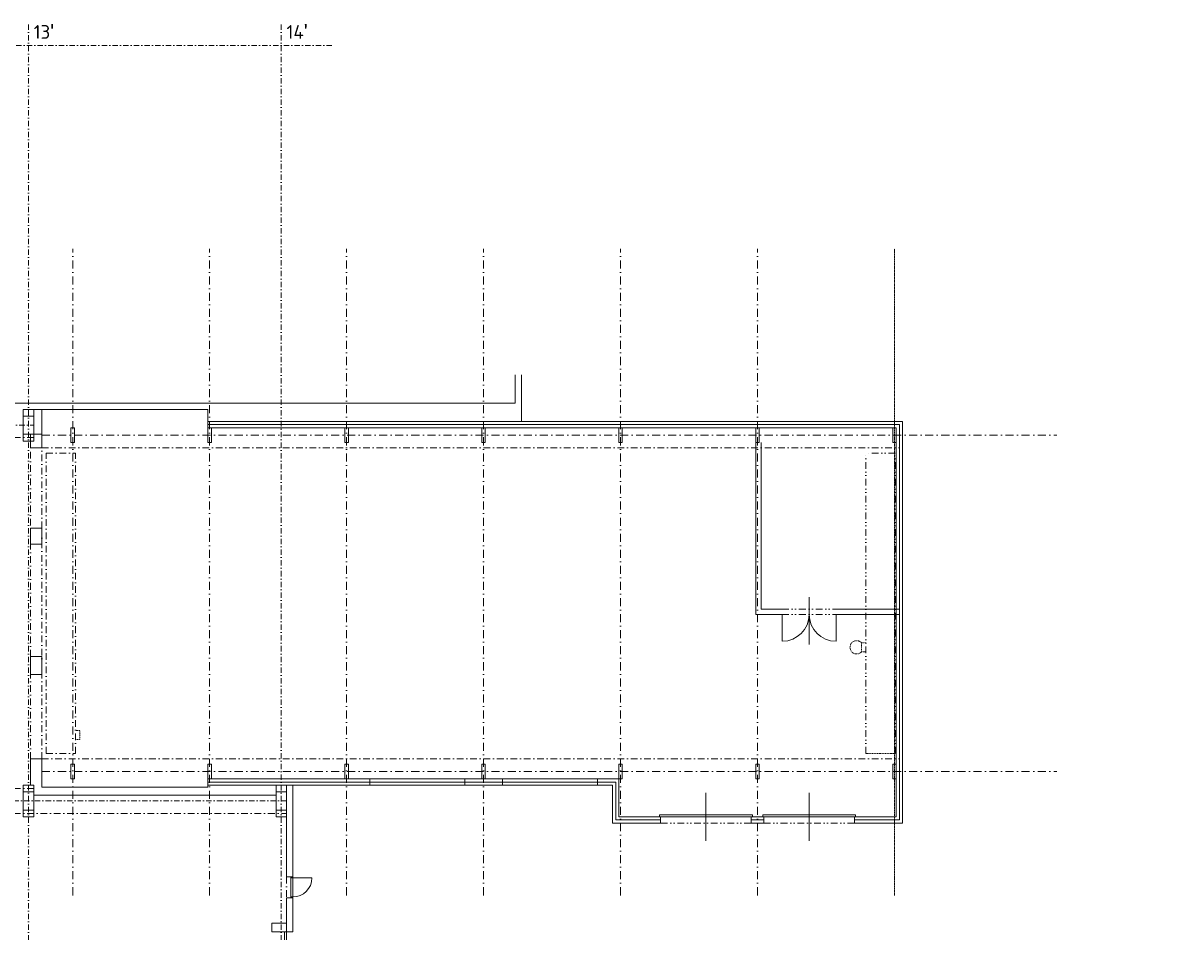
# Model space of a CAD drawing. Header units: millimetres. Extents: x -725694 to 4766210, y -2984614 to 2187451.
# Tile 57 of 256: x 138300 to 193233, y 57175 to 100265. Entities that reach past the tile are written whole.
import ezdxf
from ezdxf import colors
from ezdxf.entities.mleader import LeaderData, LeaderLine
from ezdxf.math import Vec2, Vec3

# ---------------------------------------------------------------- set-up
doc = ezdxf.new("R2010")
doc.units = ezdxf.units.MM
for name, pattern in [('CENTERX2', [101.6, 63.5, -12.7, 12.7, -12.7]), ('DASHDOT', [25.4, 12.7, -6.35, 0, -6.35]), ('DELICI', [7.7, 3, -1.4, 0.25, -1.4, 0.25, -1.4]), ('DIVIDE', [31.75, 12.7, -6.35, 0, -6.35, 0, -6.35])]:
    doc.linetypes.add(name, pattern=pattern)
for name, color, linetype, lineweight in [('A99_N_osy', 7, 'CENTERX2', 9), ('A99_N_txt-popis-200', 7, 'Continuous', 5), ('A99_N_txt-popis-50 @ 200', 7, 'Continuous', 9), ('A99_S_kce-nad-vid', 7, 'DASHDOT', 5), ('A99_S_kce-pohl', 7, 'Continuous', 5), ('A99_S_kce-rez-sil', 7, 'Continuous', 15), ('A99_S_kce-rez-ten', 7, 'Continuous', 9), ('A99_S_osy', 7, 'CENTERX2', 5), ('A99_S_otvory', 7, 'Continuous', 5), ('A99_S_sloupy', 7, 'Continuous', 5)]:
    doc.layers.add(name, color=color, linetype=linetype, lineweight=lineweight)
doc.styles.add('A99_popis', font='isocpeur.ttf')
doc.styles.add('ad_popis 100', font='isocpeur.ttf', dxfattribs={"height": 200})

msp = doc.modelspace()

# ---------------------------------------------------------------- linework, layer by layer
at = {"layer": 'A99_N_osy', "linetype": 'DASHDOT', "ltscale": 20}
for p, q in [((138550, 100200), (138550, -5085)), ((3980, 81200), (138800, 81200)), ((150800, 63380), (3980, 63380))]:
    msp.add_line(p, q, dxfattribs=at)
at = {"layer": 'A99_N_osy', "linetype": 'DASHDOT', "ltscale": 30}
for p, q in [((140650, 58905.5), (140650, 89569.6)), ((147150, 58905.5), (147150, 89569.6)), ((153650, 58905.5), (153650, 89569.6)), ((139190, 80730), (187349.6, 80730)), ((139190, 64780), (187349.6, 64780))]:
    msp.add_line(p, q, dxfattribs=at)
at = {"layer": 'A99_N_osy', "linetype": 'DASHDOT', "ltscale": 20}
for points in [[(150550, 100200), (150550, -4850)], [(152950, 99200), (4375, 99200)]]:
    msp.add_lwpolyline(points, dxfattribs=at)
at = {"layer": 'A99_S_kce-nad-vid', "linetype": 'DASHDOT', "ltscale": 25}
for p, q in [((5750, 80610), (138800, 80610)), ((138651.3, 76444, 1797), (138651.3, 80130)), ((139190, 80130), (179880, 80130)), ((139190, 76314.9, 1797), (139190, 80130)), ((139390, 79880), (140790, 79880)), ((139390, 65630), (139390, 79880)), ((140790, 65630), (140790, 79880)), ((139190, 76314.9), (139190, 69380)), ((138651.3, 70225.3), (138651.3, 75550.8, 1797)), ((138651.3, 65380), (138651.3, 69380)), ((139190, 65380), (139190, 69380)), ((139190, 65380), (179880, 65380)), ((139390, 65630), (140790, 65630)), ((5750, 63970), (138800, 63970)), ((5750, 62790), (150800, 62790)), ((150800, 59780), (150800, 58780))]:
    msp.add_line(p, q, dxfattribs=at)
at = {"layer": 'A99_S_kce-nad-vid', "linetype": 'DIVIDE', "ltscale": 25}
for p, q in [((179680, 79880), (178280, 79880)), ((178280, 65630), (178280, 79880)), ((179680, 65630), (179680, 79880)), ((174320, 72480), (176870, 72480)), ((174320, 72230), (176870, 72230)), ((168550, 62330), (172850, 62330)), ((173450, 62330), (177750, 62330))]:
    msp.add_line(p, q, dxfattribs=at)
at = {"layer": 'A99_S_kce-pohl'}
for p, q in [((161950, 81380), (147070, 81380)), ((147070, 81080), (179730, 81080)), ((179730, 62630), (179730, 81080)), ((147070, 64430), (154750, 64430)), ((154750, 64280), (154750, 64430)), ((159250, 64430), (161050, 64430)), ((159250, 64280), (159250, 64430)), ((161050, 64430), (161050, 64280)), ((165550, 64430), (166570, 64430)), ((165550, 64280), (165550, 64430)), ((166570, 62630), (166570, 64430)), ((151100, 64130), (147070, 64130)), ((166570, 62630), (168550, 62630)), ((168550, 62630), (168550, 62480)), ((172850, 62630), (173450, 62630)), ((172850, 62630), (172850, 62480)), ((173450, 62630), (173450, 62480)), ((177750, 62630), (179730, 62630)), ((177750, 62480), (177750, 62630))]:
    msp.add_line(p, q, dxfattribs=at)
at = {"layer": 'A99_S_kce-rez-sil'}
for p, q in [((161650, 82250), (161650, 83589.1)), ((161950, 81380), (161950, 83589.1)), ((161950, 81380), (180030, 81380)), ((180030, 62330), (180030, 81380)), ((147070, 81230), (179880, 81230)), ((179880, 62480), (179880, 81230)), ((173070, 80380), (173070, 72230)), ((173320, 80380), (173320, 72480)), ((138651.3, 76314.9), (139190, 76314.9)), ((138651.3, 75550.8), (138651.3, 76314.9)), ((139190, 75550.8), (139190, 76314.9)), ((139190, 75550.8), (138651.3, 75550.8)), ((173070, 72230), (174320, 72230)), ((173320, 72480), (174320, 72480)), ((176870, 72480), (179880, 72480)), ((176870, 72230), (179880, 72230)), ((138651.3, 70225.3), (138651.3, 69380)), ((138651.3, 65380), (138651.3, 64130)), ((139190, 65380), (138651.3, 65380)), ((139190, 65380), (139190, 64030)), ((147070, 64280), (147070, 64430)), ((154750, 64280), (147070, 64280)), ((147070, 64030), (147070, 64280)), ((154750, 64130), (154750, 64280)), ((159250, 64130), (159250, 64280)), ((161050, 64280), (159250, 64280)), ((161050, 64130), (161050, 64280)), ((165550, 64280), (166420, 64280)), ((165550, 64130), (165550, 64280)), ((166420, 62480), (166420, 64280)), ((139190, 64030), (147070, 64030)), ((151100, 64130), (154750, 64130)), ((151100, 64130), (151100, 59780)), ((159250, 64130), (161050, 64130)), ((165550, 64130), (166270, 64130)), ((166270, 62330), (166270, 64130)), ((150300, 63660), (138800, 63660)), ((150800, 62630), (150800, 59780)), ((166270, 62330), (168550, 62330)), ((166420, 62480), (168550, 62480)), ((168550, 62330), (168550, 62480)), ((172850, 62480), (173450, 62480)), ((172850, 62330), (172850, 62480)), ((172850, 62330), (173450, 62330)), ((173450, 62330), (173450, 62480)), ((177750, 62480), (179880, 62480)), ((177750, 62330), (177750, 62480)), ((177750, 62330), (180030, 62330)), ((150800, 59780), (151100, 59780)), ((150800, 58780), (150800, 57180)), ((150800, 58780), (151100, 58780)), ((151100, 58780), (151100, 57180)), ((150800, 57180), (151100, 57180))]:
    msp.add_line(p, q, dxfattribs=at)
at = {"layer": 'A99_S_kce-rez-sil', "linetype": 'Continuous'}
for p, q in [((11800, 82250), (161650, 82250)), ((138800, 81950), (147070, 81950)), ((147070, 81080), (147070, 81950))]:
    msp.add_line(p, q, dxfattribs=at)
at = {"layer": 'A99_S_kce-rez-sil', "elevation": 898.5}
msp.add_lwpolyline([(138651.3, 70225.3), (139191.5, 70225.3), (139190, 69380), (138651.3, 69380), (138651.3, 70225.3)], close=True, dxfattribs=at)
at = {"layer": 'A99_S_kce-rez-ten'}
msp.add_line((139190, 81950), (139190, 80130), dxfattribs=at)
at = {"layer": 'A99_S_kce-rez-ten', "color": 0}
msp.add_line((138651.3, 80770), (138651.3, 80130), dxfattribs=at)
at = {"layer": 'A99_S_kce-rez-ten', "linetype": 'DELICI', "ltscale": 10}
for p, q in [((178280, 70883.6), (178076.7, 70883.6)), ((178076.7, 70883.6), (178076.7, 70448.6)), ((178076.7, 70448.6), (178280, 70448.6)), ((140993.3, 66730), (140790, 66730)), ((140993.3, 66295), (140993.3, 66730)), ((140790, 66295), (140993.3, 66295)), ((178280, 65630), (179680, 65630))]:
    msp.add_line(p, q, dxfattribs=at)
at = {"layer": 'A99_S_kce-rez-ten', "elevation": 898.5}
msp.add_lwpolyline([(138651.3, 80770), (139191.5, 80770), (139190, 80130), (138651.3, 80130), (138651.3, 80770)], close=True, dxfattribs=at)
at = {"layer": 'A99_S_kce-rez-ten', "linetype": 'DELICI', "ltscale": 10}
msp.add_arc((177848.4, 70666), 315.4, 43.6031, 316.398, dxfattribs=at)
at = {"layer": 'A99_S_osy', "linetype": 'DASHDOT', "lineweight": 5, "ltscale": 30}
for p, q in [((160150, 58905.5), (160150, 89569.6)), ((166650, 58905.5), (166650, 89569.6)), ((173150, 58905.5), (173150, 89569.6))]:
    msp.add_line(p, q, dxfattribs=at)
at = {"layer": 'A99_S_osy', "linetype": 'DASHDOT', "lineweight": 5}
msp.add_line((179650, 58905.5), (179650, 89569.6), dxfattribs=at)
at = {"layer": 'A99_S_otvory'}
for p, q in [((175595, 70797.6), (175595, 73043.7)), ((174320, 72230), (174320, 70955)), ((176870, 72230), (176870, 70955)), ((154750, 64430), (159250, 64430)), ((154750, 64280), (159250, 64280)), ((161050, 64430), (165550, 64430)), ((161050, 64280), (165550, 64280)), ((154750, 64130), (159250, 64130)), ((161050, 64130), (165550, 64130)), ((170700, 61496), (170700, 63764)), ((175600, 61496), (175600, 63764)), ((172900, 62730), (168500, 62730)), ((168500, 62730), (168500, 62630)), ((168500, 62630), (172900, 62630)), ((172900, 62630), (172900, 62730)), ((177800, 62730), (173400, 62730)), ((173400, 62730), (173400, 62630)), ((173400, 62630), (177800, 62630)), ((177800, 62630), (177800, 62730)), ((151000, 58780), (151000, 59780)), ((151100, 59730), (151000, 59730)), ((151100, 58780), (151100, 59780)), ((151100, 59730), (152000, 59730)), ((151100, 58830), (151000, 58830))]:
    msp.add_line(p, q, dxfattribs=at)
msp.add_lwpolyline([(150800, 51580), (150700, 51580), (150700, 57180), (150800, 57180)], close=True, dxfattribs=at)
for centre, radius, start, end in [((174320, 72230), 1275, 270, 0), ((176870, 72230), 1275, 180, 270), ((151100, 59730), 900, 270, 0)]:
    msp.add_arc(centre, radius, start, end, dxfattribs=at)
at = {"layer": 'A99_S_sloupy', "linetype": 'Continuous', "ltscale": 2}
for points in [[(138800, 80450), (138300, 80450), (138300, 81950), (138800, 81950)], [(138800, 80450), (138300, 80450), (138300, 81950), (138800, 81950)], [(138800, 62630), (138300, 62630), (138300, 64130), (138800, 64130)], [(138800, 62630), (138300, 62630), (138300, 64130), (138800, 64130)], [(150800, 62630), (150300, 62630), (150300, 64130), (150800, 64130)], [(150800, 62630), (150300, 62630), (150300, 64130), (150800, 64130)]]:
    msp.add_lwpolyline(points, close=True, dxfattribs=at)
at = {"layer": 'A99_S_sloupy', "linetype": 'Continuous', "lineweight": 20, "ltscale": 2}
for points in [[(138300, 81950), (138800, 81950), (138800, 81630), (138300, 81630)], [(138300, 80770), (138800, 80770), (138800, 80450), (138300, 80450)], [(140730, 80380), (140570, 80380), (140570, 81080), (140730, 81080)], [(147230, 80380), (147070, 80380), (147070, 81080), (147230, 81080)], [(153730, 80380), (153570, 80380), (153570, 81080), (153730, 81080)], [(138300, 64130), (138800, 64130), (138800, 63810), (138300, 63810)], [(150300, 64130), (150800, 64130), (150800, 63810), (150300, 63810)], [(138300, 62950), (138800, 62950), (138800, 62630), (138300, 62630)], [(150300, 62950), (150800, 62950), (150800, 62630), (150300, 62630)]]:
    msp.add_lwpolyline(points, close=True, dxfattribs=at)
at = {"layer": 'A99_S_sloupy', "ltscale": 2}
for points in [[(160230, 80380), (160070, 80380), (160070, 81080), (160230, 81080)], [(166730, 80380), (166570, 80380), (166570, 81080), (166730, 81080)], [(173230, 80380), (173070, 80380), (173070, 81080), (173230, 81080)], [(179730, 80380), (179570, 80380), (179570, 81080), (179730, 81080)], [(140730, 64430), (140570, 64430), (140570, 65130), (140730, 65130)], [(147230, 64430), (147070, 64430), (147070, 65130), (147230, 65130)], [(153730, 64430), (153570, 64430), (153570, 65130), (153730, 65130)], [(160230, 64430), (160070, 64430), (160070, 65130), (160230, 65130)], [(166730, 64430), (166570, 64430), (166570, 65130), (166730, 65130)], [(173230, 64430), (173070, 64430), (173070, 65130), (173230, 65130)], [(179730, 64430), (179570, 64430), (179570, 65130), (179730, 65130)], [(150800, 57180), (150100, 57180), (150100, 57580), (150800, 57580)]]:
    msp.add_lwpolyline(points, close=True, dxfattribs=at)

# ---------------------------------------------------------------- texts
at = {"layer": 'A99_N_txt-popis-200', "lineweight": 0, "char_height": 650, "attachment_point": 1, "style": 'ad_popis 100'}
for s, insert in [("13{\\fArial|b0|i0|c238|p34;\\H1.08333x;'}", (138800, 100228.5)), ("14{\\fArial|b0|i0|c238|p34;\\H1.08333x;'}", (150800, 100228.5))]:
    msp.add_mtext_dynamic_manual_height_columns(s, width=832.5, gutter_width=1000, heights=[0], dxfattribs=dict(at, insert=insert))

# ---------------------------------------------------------------- leaders
at = {"layer": 'A99_N_txt-popis-50 @ 200', "lineweight": 9}
ml = msp.add_multileader_mtext('Standard', dxfattribs=at)
ml.set_content('\\A1;{\\C256;výměna stávajících sekční vrat za nová}', color=1, style='A99_popis')
ml.set_leader_properties(color=256, linetype='ByLayer', lineweight=-1)
ml.build(insert=Vec2(0, 0))
ml.multileader.update_dxf_attribs({"dogleg_length": 200, "arrow_head_size": 300, "scale": 200})
ctx = ml.context
ctx.base_point, ctx.scale, ctx.char_height, ctx.arrow_head_size, ctx.landing_gap_size, ctx.plane_origin = Vec3(9095, 72885), 200, 400, 300, 1000, Vec3(8542.5, 64790)
notes = []
notes.append((ctx, [(0, (1, 1, 0), (8295, 72885), (1, 0), 800, [(0, [(5830, 72885)], 0, [])])]))
ctx.mtext.insert, ctx.mtext.width, ctx.mtext.flow_direction = Vec3(10095, 73145), 9865.703, 5
ml = msp.add_multileader_mtext('Standard', dxfattribs=at)
ml.set_content('\\A1;{\\C256;osazení nových dveří\\P(požární únik)}', color=1, style='A99_popis')
ml.set_leader_properties(color=256, linetype='ByLayer', lineweight=-1)
ml.build(insert=Vec2(0, 0))
ml.multileader.update_dxf_attribs({"dogleg_length": 6.4, "arrow_head_size": 200, "scale": 200})
ctx = ml.context
ctx.base_point, ctx.scale, ctx.char_height, ctx.arrow_head_size, ctx.landing_gap_size, ctx.plane_origin = Vec3(9575, 69050), 200, 400, 200, 400, Vec3(8542.5, 60475.8)
notes.append((ctx, [(0, (1, 1, 0), (8295, 69050), (1, 0), 1280, [(0, [(5750, 67035)], 0, [])])]))
ctx.mtext.insert, ctx.mtext.width, ctx.mtext.flow_direction = Vec3(9975, 69310), 5317.307, 5
ml = msp.add_multileader_mtext('Standard', dxfattribs=at)
ml.set_content('\\A1;{\\fISOCPEUR|b1|i0|c238|p34;\\C256;vertikal. panely PUR, tl.80mm, U=0,28W/M\\H0.7x;\\S2^ ;\\H1.42857x;K, EI 15-ef DP3\\Pexterier RAL 9006, interier RAL 9010}', color=1, style='A99_popis')
ml.set_leader_properties(color=256, linetype='ByLayer', lineweight=-1)
ml.build(insert=Vec2(0, 0))
ml.multileader.update_dxf_attribs({"dogleg_length": 6.4, "arrow_head_size": 200, "scale": 200})
ctx = ml.context
ctx.base_point, ctx.scale, ctx.char_height, ctx.arrow_head_size, ctx.landing_gap_size, ctx.plane_origin = Vec3(9645, 58660), 200, 400, 200, 400, Vec3(21489.4, 49862.3)
notes.append((ctx, [(0, (1, 1, 0), (9183.5, 58660), (1, 0), 461.5, [(0, [(5605, 58660)], 0, [])])]))
ctx.mtext.insert, ctx.mtext.width, ctx.mtext.flow_direction = Vec3(10045, 58898.8), 10741.384, 5
for ctx, leaders in notes:
    for number, flags, end, landing, length, lines in leaders:
        leader = LeaderData()
        leader.index, (leader.has_last_leader_line, leader.has_dogleg_vector, leader.attachment_direction) = number, flags
        leader.last_leader_point, leader.dogleg_vector, leader.dogleg_length = Vec3(end), Vec3(landing), length
        for number, points, colour, breaks in lines:
            line = LeaderLine()
            line.index, line.vertices, line.color, line.breaks = number, Vec3.list(points), colors.encode_raw_color(colour), breaks
            leader.lines.append(line)
        ctx.leaders.append(leader)

doc.saveas('drawing.dxf')
